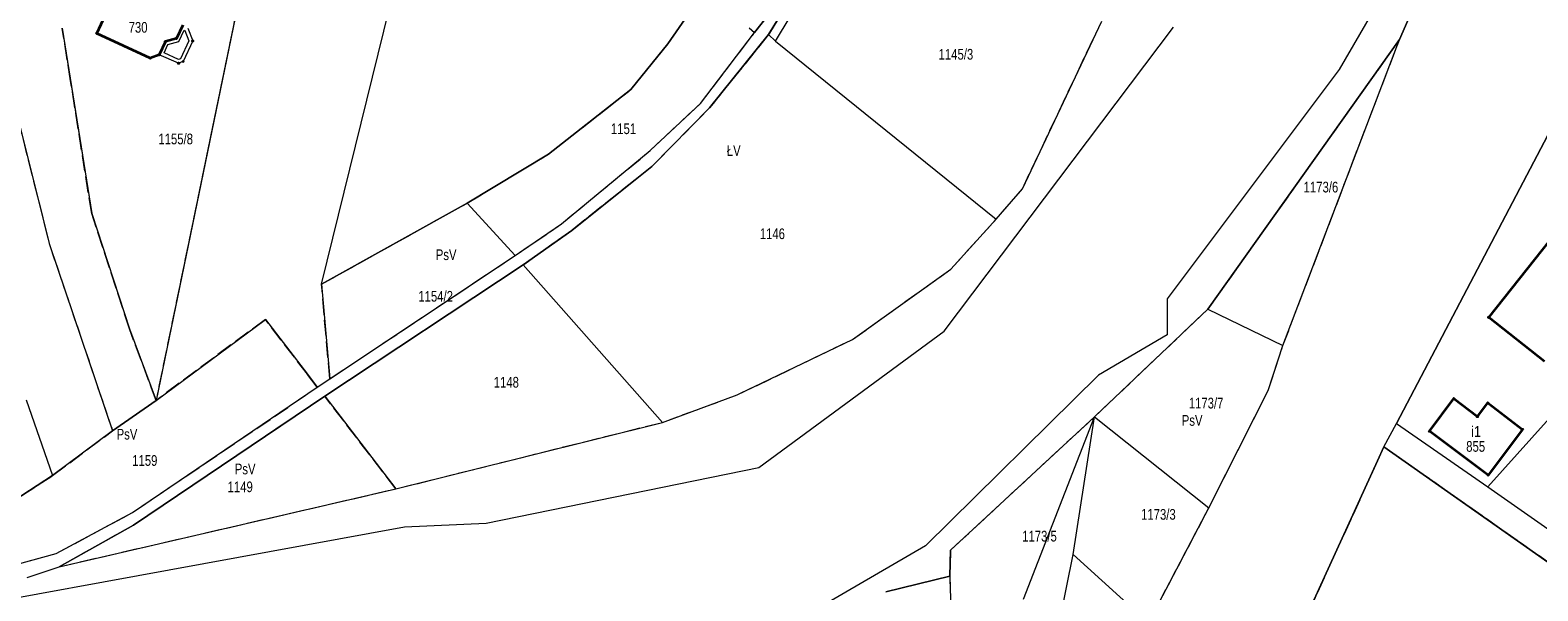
# Model space of a CAD drawing. Header units: metres. Extents: x 7496145 to 7500200, y 5498500 to 5502080.
# Tile 4 of 202: x 7496877 to 7497088, y 5499244 to 5499323. Entities that reach past the tile are written whole.
import ezdxf
from ezdxf.enums import TextEntityAlignment as Align

# ---------------------------------------------------------------- set-up
doc = ezdxf.new("R2010")
doc.units = ezdxf.units.M
doc.header["$MEASUREMENT"] = 0
for name, pattern in [('2.25_0.75', [3, 2.25, -0.75]), ('219-1000', [0]), ('egug-1000', [0])]:
    doc.linetypes.add(name, pattern=pattern)
doc.layers.get('0').update_dxf_attribs({"color": 2, "linetype": 'CONTINUOUS', "lineweight": 5})
for name, color, linetype in [('209-oznaczenie konturu klasyfikacyjnego', 7, 'CONTINUOUS'), ('211-numer działki ewidencyjnej', 7, 'CONTINUOUS'), ('217-kontur klasyfikacyjny', 7, 'CONTINUOUS'), ('218-kontur użytku gruntowego', 7, 'CONTINUOUS'), ('219-działka ewidencyjna', 7, 'CONTINUOUS'), ('312-budynek ewidencyjny', 7, 'CONTINUOUS'), ('312-oznaczenie budynku ewidencyjnego', 7, 'CONTINUOUS'), ('312-oznaczenie budynku ewidencyjnego-Atr117', 7, 'CONTINUOUS'), ('Punkt budynku', 7, 'CONTINUOUS'), ('taras', 7, 'CONTINUOUS')]:
    doc.layers.add(name, color=color, linetype=linetype)
doc.styles.get("Standard").update_dxf_attribs({"font": 'Working1250', "width": 0.75})

# ---------------------------------------------------------------- blocks, each defined once
blk = doc.blocks.new('PUNKTBUD')
at = {"color": 0}
blk.add_circle((0, 0), 0.09, dxfattribs=at)

msp = doc.modelspace()

# ---------------------------------------------------------------- linework, layer by layer
at = {"layer": '217-kontur klasyfikacyjny', "color": 3, "linetype": '2.25_0.75', "lineweight": 18, "flags": 128}
for points in [[(7496997.16, 5499349.72), (7496980.08, 5499322.11)], [(7496868.46, 5499336.51), (7496879.48, 5499292.71)], [(7496908.15, 5499337.6), (7496902.52, 5499310.29)], [(7496966.01, 5499320.8), (7496971.07, 5499328.17)], [(7496978.13, 5499322.38), (7496981.32, 5499326.43)], [(7497015.6, 5499300.52), (7497026.69, 5499323.97)], [(7496882.43, 5499315.61), (7496881.26, 5499322.99)], [(7496970.55, 5499312.45), (7496978.13, 5499322.38)], [(7496980.08, 5499322.11), (7496971.82, 5499311.83)], [(7497068.35, 5499321.42), (7497041.53, 5499283.66)], [(7497052.05, 5499278.58), (7497068.35, 5499321.42)], [(7496960.82, 5499314.4), (7496966.01, 5499320.8)], [(7496885.38, 5499297.04), (7496882.43, 5499315.61)], [(7496949.28, 5499305.37), (7496960.82, 5499314.4)], [(7496963.53, 5499305.86), (7496970.55, 5499312.45)], [(7496971.82, 5499311.83), (7496963.76, 5499303.64)], [(7496902.52, 5499310.29), (7496894.4, 5499270.9)], [(7496937.93, 5499298.52), (7496949.28, 5499305.37)], [(7496951.12, 5499295.61), (7496963.53, 5499305.86)], [(7496963.76, 5499303.64), (7496952.54, 5499294.68)], [(7497011.93, 5499296.28), (7497015.6, 5499300.52)], [(7496917.54, 5499287.15), (7496937.93, 5499298.52)], [(7496890.66, 5499280.9), (7496885.38, 5499297.04)], [(7497005.6, 5499289.27), (7497011.93, 5499296.28)], [(7496944.61, 5499291.17), (7496951.12, 5499295.61)], [(7496952.54, 5499294.68), (7496945.77, 5499289.86)], [(7496879.48, 5499292.71), (7496888.3, 5499266.65)], [(7496945.77, 5499289.86), (7496918.01, 5499271.47)], [(7496918.69, 5499273.91), (7496944.61, 5499291.17)], [(7496991.84, 5499279.44), (7497005.6, 5499289.27)], [(7496918.69, 5499273.91), (7496917.54, 5499287.15)], [(7497041.53, 5499283.66), (7497025.68, 5499268.61)], [(7496909.68, 5499282.23), (7496894.4, 5499270.9)], [(7496915.56, 5499274.55), (7496909.68, 5499282.23)], [(7496894.4, 5499270.9), (7496890.66, 5499280.9)], [(7496975.67, 5499271.66), (7496991.84, 5499279.44)], [(7497049.97, 5499272.27), (7497052.05, 5499278.58)], [(7496891.09, 5499255.2), (7496916.95, 5499272.73)], [(7496916.95, 5499272.73), (7496915.56, 5499274.55)], [(7496916.95, 5499272.73), (7496918.69, 5499273.91)], [(7496888.3, 5499266.65), (7496894.4, 5499270.9)], [(7496918.01, 5499271.47), (7496891.24, 5499253.44)], [(7496927.94, 5499258.52), (7496918.01, 5499271.47)], [(7496965.24, 5499267.83), (7496975.67, 5499271.66)], [(7497041.7, 5499255.87), (7497049.97, 5499272.27)], [(7497025.68, 5499268.61), (7497005.55, 5499249.94)], [(7496879.9, 5499260.38), (7496888.3, 5499266.65)], [(7496927.94, 5499258.52), (7496965.24, 5499267.83)], [(7497066.14, 5499264.4), (7497065.28, 5499262.42)], [(7497094.63, 5499244.4), (7497066.14, 5499264.4)], [(7497065.28, 5499262.42), (7497051.19, 5499231.6)], [(7496870.34, 5499254.19), (7496879.9, 5499260.38)], [(7496880.85, 5499247.62), (7496927.94, 5499258.52)], [(7497033.24, 5499239.78), (7497041.7, 5499255.87)], [(7496880.42, 5499249.47), (7496891.09, 5499255.2)], [(7496891.24, 5499253.44), (7496880.85, 5499247.62)], [(7496874.83, 5499247.94), (7496880.42, 5499249.47)], [(7497005.55, 5499249.94), (7497005.43, 5499246.29)], [(7497005.43, 5499246.29), (7497005.73, 5499236.68)]]:
    msp.add_lwpolyline(points, dxfattribs=at)
at = {"layer": '218-kontur użytku gruntowego', "color": 3, "linetype": 'egug-1000', "lineweight": 18, "flags": 128}
for points in [[(7497086.87, 5499363.69), (7497059.93, 5499317.19)], [(7497068.35, 5499321.42), (7497086.87, 5499363.69)], [(7496997.16, 5499349.72), (7496980.08, 5499322.11)], [(7496868.46, 5499336.51), (7496879.48, 5499292.71)], [(7496908.15, 5499337.6), (7496902.52, 5499310.29)], [(7496971.07, 5499328.17), (7496966.01, 5499320.8)], [(7496978.13, 5499322.38), (7496981.32, 5499326.43)], [(7497015.6, 5499300.52), (7497026.69, 5499323.97)], [(7496881.26, 5499322.99), (7496882.43, 5499315.61)], [(7496970.55, 5499312.45), (7496978.13, 5499322.38)], [(7496980.08, 5499322.11), (7496971.82, 5499311.83)], [(7497004.67, 5499280.61), (7497036.74, 5499323.13)], [(7497068.35, 5499321.42), (7497041.53, 5499283.66)], [(7497052.05, 5499278.58), (7497068.35, 5499321.42)], [(7496966.01, 5499320.8), (7496960.82, 5499314.4)], [(7497059.93, 5499317.19), (7497035.83, 5499285.13)], [(7496882.43, 5499315.61), (7496885.38, 5499297.04)], [(7496960.82, 5499314.4), (7496949.28, 5499305.37)], [(7496963.53, 5499305.86), (7496970.55, 5499312.45)], [(7496971.82, 5499311.83), (7496963.76, 5499303.64)], [(7496902.52, 5499310.29), (7496894.4, 5499270.9)], [(7497089.11, 5499308.04), (7497067.92, 5499267.67)], [(7496949.28, 5499305.37), (7496937.93, 5499298.52)], [(7496951.12, 5499295.61), (7496963.53, 5499305.86)], [(7496963.76, 5499303.64), (7496952.54, 5499294.68)], [(7497011.93, 5499296.28), (7497015.6, 5499300.52)], [(7496937.93, 5499298.52), (7496917.54, 5499287.15)], [(7496885.38, 5499297.04), (7496890.66, 5499280.9)], [(7497005.6, 5499289.27), (7497011.93, 5499296.28)], [(7496944.61, 5499291.17), (7496951.12, 5499295.61)], [(7496952.54, 5499294.68), (7496945.77, 5499289.86)], [(7496879.48, 5499292.71), (7496888.3, 5499266.65)], [(7496945.77, 5499289.86), (7496918.01, 5499271.47)], [(7496918.69, 5499273.91), (7496944.61, 5499291.17)], [(7496991.84, 5499279.44), (7497005.6, 5499289.27)], [(7496917.54, 5499287.15), (7496918.69, 5499273.91)], [(7497041.53, 5499283.66), (7497025.68, 5499268.61)], [(7497035.83, 5499285.13), (7497035.83, 5499280.08)], [(7496894.4, 5499270.9), (7496909.68, 5499282.23)], [(7496909.68, 5499282.23), (7496915.56, 5499274.55)], [(7496890.66, 5499280.9), (7496894.4, 5499270.9)], [(7496975.67, 5499271.66), (7496991.84, 5499279.44)], [(7496978.73, 5499261.51), (7497004.67, 5499280.61)], [(7497035.83, 5499280.08), (7497026.25, 5499274.44)], [(7497049.97, 5499272.27), (7497052.05, 5499278.58)], [(7496891.09, 5499255.2), (7496916.95, 5499272.73)], [(7496915.56, 5499274.55), (7496916.95, 5499272.73)], [(7496916.95, 5499272.73), (7496918.69, 5499273.91)], [(7497026.25, 5499274.44), (7497002.02, 5499250.56)], [(7496894.4, 5499270.9), (7496888.3, 5499266.65)], [(7496918.01, 5499271.47), (7496891.24, 5499253.44)], [(7496918.01, 5499271.47), (7496927.94, 5499258.52)], [(7496965.24, 5499267.83), (7496975.67, 5499271.66)], [(7497041.7, 5499255.87), (7497049.97, 5499272.27)], [(7497025.68, 5499268.61), (7497005.55, 5499249.94)], [(7496888.3, 5499266.65), (7496879.9, 5499260.38)], [(7496927.94, 5499258.52), (7496965.24, 5499267.83)], [(7497067.92, 5499267.67), (7497080.73, 5499258.79)], [(7497066.14, 5499264.4), (7497065.28, 5499262.42)], [(7497094.63, 5499244.4), (7497066.14, 5499264.4)], [(7497065.28, 5499262.42), (7497051.19, 5499231.6)], [(7496879.9, 5499260.38), (7496870.34, 5499254.19)], [(7496940.57, 5499253.73), (7496978.73, 5499261.51)], [(7496880.85, 5499247.62), (7496927.94, 5499258.52)], [(7497080.73, 5499258.79), (7497105.45, 5499241.49)], [(7497033.24, 5499239.78), (7497041.7, 5499255.87)], [(7496880.42, 5499249.47), (7496891.09, 5499255.2)], [(7496929.13, 5499253.22), (7496940.57, 5499253.73)], [(7496835.71, 5499236.15), (7496929.13, 5499253.22)], [(7496891.24, 5499253.44), (7496880.85, 5499247.62)], [(7496874.83, 5499247.94), (7496880.42, 5499249.47)], [(7497002.02, 5499250.56), (7496983.78, 5499239.91)], [(7497005.55, 5499249.94), (7497005.43, 5499246.29)], [(7496876.34, 5499246.11), (7496880.85, 5499247.62)], [(7496996.5, 5499244.09), (7497005.43, 5499246.29)], [(7497005.43, 5499246.29), (7497005.73, 5499236.68)]]:
    msp.add_lwpolyline(points, dxfattribs=at)
at = {"layer": '219-działka ewidencyjna', "color": 3, "linetype": '219-1000', "lineweight": 18, "flags": 128}
for points in [[(7497086.87, 5499363.69), (7497068.35, 5499321.42)], [(7496917.54, 5499287.15), (7496935.77, 5499361.24)], [(7496980.08, 5499322.11), (7496997.16, 5499349.72)], [(7496981.04, 5499321.19), (7496994.73, 5499343.9)], [(7496868.46, 5499336.51), (7496879.48, 5499292.71)], [(7496908.15, 5499337.6), (7496894.4, 5499270.9)], [(7496966.01, 5499320.8), (7496971.07, 5499328.17)], [(7496981.32, 5499326.43), (7496978.13, 5499322.38)], [(7497015.6, 5499300.52), (7497026.69, 5499323.97)], [(7497015.6, 5499300.52), (7497026.69, 5499323.97)], [(7496881.26, 5499322.99), (7496885.38, 5499297.04)], [(7496970.55, 5499312.45), (7496978.13, 5499322.38)], [(7496971.82, 5499311.83), (7496980.08, 5499322.11)], [(7496977.37, 5499323.02), (7496978.13, 5499322.38)], [(7496980.08, 5499322.11), (7496981.04, 5499321.19)], [(7496981.04, 5499321.19), (7497011.93, 5499296.28)], [(7497041.53, 5499283.66), (7497068.35, 5499321.42)], [(7497041.53, 5499283.66), (7497068.35, 5499321.42)], [(7497052.05, 5499278.58), (7497068.35, 5499321.42)], [(7497052.05, 5499278.58), (7497068.35, 5499321.42)], [(7496960.82, 5499314.4), (7496966.01, 5499320.8)], [(7496949.28, 5499305.37), (7496960.82, 5499314.4)], [(7496963.53, 5499305.86), (7496970.55, 5499312.45)], [(7496963.76, 5499303.64), (7496971.82, 5499311.83)], [(7497067.92, 5499267.67), (7497089.11, 5499308.04)], [(7497067.92, 5499267.67), (7497089.11, 5499308.04)], [(7496937.93, 5499298.52), (7496949.28, 5499305.37)], [(7496951.12, 5499295.61), (7496963.53, 5499305.86)], [(7496952.54, 5499294.68), (7496963.76, 5499303.64)], [(7497011.93, 5499296.28), (7497015.6, 5499300.52)], [(7497011.93, 5499296.28), (7497015.6, 5499300.52)], [(7496917.54, 5499287.15), (7496937.93, 5499298.52)], [(7496937.93, 5499298.52), (7496944.61, 5499291.17)], [(7496885.38, 5499297.04), (7496890.66, 5499280.9)], [(7497005.6, 5499289.27), (7497011.93, 5499296.28)], [(7497005.6, 5499289.27), (7497011.93, 5499296.28)], [(7496944.61, 5499291.17), (7496951.12, 5499295.61)], [(7496945.77, 5499289.86), (7496952.54, 5499294.68)], [(7496879.48, 5499292.71), (7496888.3, 5499266.65)], [(7496918.01, 5499271.47), (7496945.77, 5499289.86)], [(7496918.69, 5499273.91), (7496944.61, 5499291.17)], [(7496945.77, 5499289.86), (7496965.24, 5499267.83)], [(7496991.84, 5499279.44), (7497005.6, 5499289.27)], [(7496991.84, 5499279.44), (7497005.6, 5499289.27)], [(7496917.54, 5499287.15), (7496918.69, 5499273.91)], [(7497025.68, 5499268.61), (7497041.53, 5499283.66)], [(7497025.68, 5499268.61), (7497041.53, 5499283.66)], [(7497041.53, 5499283.66), (7497052.05, 5499278.58)], [(7496894.4, 5499270.9), (7496909.68, 5499282.23)], [(7496909.68, 5499282.23), (7496915.56, 5499274.55)], [(7496890.66, 5499280.9), (7496894.4, 5499270.9)], [(7496975.67, 5499271.66), (7496991.84, 5499279.44)], [(7496975.67, 5499271.66), (7496991.84, 5499279.44)], [(7497049.97, 5499272.27), (7497052.05, 5499278.58)], [(7497049.97, 5499272.27), (7497052.05, 5499278.58)], [(7497080.73, 5499258.79), (7497097.14, 5499277.07)], [(7496891.09, 5499255.2), (7496916.95, 5499272.73)], [(7496915.56, 5499274.55), (7496916.95, 5499272.73)], [(7496916.95, 5499272.73), (7496918.69, 5499273.91)], [(7496876.2, 5499270.98), (7496879.9, 5499260.38)], [(7496888.3, 5499266.65), (7496894.4, 5499270.9)], [(7496891.24, 5499253.44), (7496918.01, 5499271.47)], [(7496918.01, 5499271.47), (7496927.94, 5499258.52)], [(7496965.24, 5499267.83), (7496975.67, 5499271.66)], [(7496965.24, 5499267.83), (7496975.67, 5499271.66)], [(7497041.7, 5499255.87), (7497049.97, 5499272.27)], [(7497041.7, 5499255.87), (7497049.97, 5499272.27)], [(7497005.55, 5499249.94), (7497025.68, 5499268.61)], [(7497005.55, 5499249.94), (7497025.68, 5499268.61)], [(7497015.77, 5499243.07), (7497025.68, 5499268.61)], [(7497022.69, 5499249.35), (7497025.68, 5499268.61)], [(7497025.68, 5499268.61), (7497041.7, 5499255.87)], [(7496927.94, 5499258.52), (7496965.24, 5499267.83)], [(7496927.94, 5499258.52), (7496965.24, 5499267.83)], [(7497066.14, 5499264.4), (7497067.92, 5499267.67)], [(7497067.92, 5499267.67), (7497080.73, 5499258.79)], [(7497065.28, 5499262.42), (7497066.14, 5499264.4)], [(7497065.28, 5499262.42), (7497066.14, 5499264.4)], [(7497066.14, 5499264.4), (7497094.63, 5499244.4)], [(7497051.19, 5499231.6), (7497065.28, 5499262.42)], [(7497051.19, 5499231.6), (7497065.28, 5499262.42)], [(7496870.34, 5499254.19), (7496879.9, 5499260.38)], [(7496880.85, 5499247.62), (7496927.94, 5499258.52)], [(7496880.85, 5499247.62), (7496927.94, 5499258.52)], [(7497080.73, 5499258.79), (7497105.45, 5499241.49)], [(7497033.24, 5499239.78), (7497041.7, 5499255.87)], [(7497033.24, 5499239.78), (7497041.7, 5499255.87)], [(7496880.42, 5499249.47), (7496891.09, 5499255.2)], [(7496880.85, 5499247.62), (7496891.24, 5499253.44)], [(7496874.83, 5499247.94), (7496880.42, 5499249.47)], [(7497005.43, 5499246.29), (7497005.55, 5499249.94)], [(7497005.43, 5499246.29), (7497005.55, 5499249.94)], [(7496876.34, 5499246.11), (7496880.85, 5499247.62)], [(7496876.34, 5499246.11), (7496880.85, 5499247.62)], [(7497015.46, 5499213.54), (7497022.69, 5499249.35)], [(7497022.69, 5499249.35), (7497033.24, 5499239.78)], [(7497005.43, 5499246.29), (7496996.5, 5499244.09)], [(7497005.43, 5499246.29), (7496996.5, 5499244.09)], [(7497005.43, 5499246.29), (7497005.73, 5499236.68)]]:
    msp.add_lwpolyline(points, dxfattribs=at)
at = {"layer": '312-budynek ewidencyjny', "color": 7, "linetype": 'Continuous', "lineweight": 35, "flags": 128}
for points in [[(7496886.1, 5499322.26), (7496890.35, 5499331.42)], [(7496898.12, 5499323.43), (7496897.23, 5499321.56)], [(7496893.58, 5499318.8), (7496886.1, 5499322.26)], [(7496895.69, 5499321.13), (7496894.83, 5499319.28)], [(7496897.23, 5499321.56), (7496895.69, 5499321.13)], [(7496894.83, 5499319.28), (7496893.58, 5499318.8)], [(7497080.83, 5499282.51), (7497091.56, 5499296.04)], [(7497088.64, 5499276.33), (7497080.83, 5499282.51)], [(7497072.56, 5499266.58), (7497075.95, 5499271.15)], [(7497075.95, 5499271.15), (7497079.26, 5499268.63)], [(7497079.26, 5499268.63), (7497080.71, 5499270.54)], [(7497080.71, 5499270.54), (7497085.55, 5499266.85)], [(7497080.76, 5499260.45), (7497072.56, 5499266.58)], [(7497085.55, 5499266.85), (7497080.76, 5499260.45)]]:
    msp.add_lwpolyline(points, dxfattribs=at)
at = {"layer": 'taras', "color": 0, "lineweight": 18}
for p, q in [((7496897.23, 5499321.56), (7496898.12, 5499323.43)), ((7496894.83, 5499319.28), (7496895.69, 5499321.13)), ((7496895.69, 5499321.13), (7496897.23, 5499321.56)), ((7496896.05, 5499320.71), (7496897.58, 5499321.14)), ((7496897.58, 5499321.14), (7496898.33, 5499322.71)), ((7496898.97, 5499321.23), (7496897.81, 5499318.72)), ((7496899.51, 5499321.21), (7496898.18, 5499318.33)), ((7496898.33, 5499322.71), (7496898.43, 5499322.65)), ((7496898.43, 5499322.65), (7496898.97, 5499321.23)), ((7496898.84, 5499322.99), (7496899.51, 5499321.21)), ((7496897.54, 5499318.08), (7496894.83, 5499319.28)), ((7496895.5, 5499319.53), (7496896.05, 5499320.71)), ((7496897.55, 5499318.62), (7496895.5, 5499319.53)), ((7496898.18, 5499318.33), (7496897.54, 5499318.08)), ((7496897.81, 5499318.72), (7496897.55, 5499318.62))]:
    msp.add_line(p, q, dxfattribs=at)

# ---------------------------------------------------------------- block references
at = {"layer": 'Punkt budynku', "color": 5, "linetype": 'Continuous', "lineweight": 13}
for p in [(7496886.1, 5499322.26), (7496895.69, 5499321.13), (7496897.23, 5499321.56), (7496899.51, 5499321.21), (7496894.83, 5499319.28), (7496893.58, 5499318.8), (7496897.54, 5499318.08), (7496898.18, 5499318.33), (7497080.83, 5499282.51), (7497075.95, 5499271.15), (7497080.71, 5499270.54), (7497079.26, 5499268.63), (7497072.56, 5499266.58), (7497085.55, 5499266.85), (7497080.76, 5499260.45)]:
    msp.add_blockref('PUNKTBUD', p, dxfattribs=at)

# ---------------------------------------------------------------- texts
at = {"layer": '209-oznaczenie konturu klasyfikacyjnego', "color": 3, "linetype": 'Continuous', "lineweight": 18, "width": 0.79}
for s, p in [('ŁV', (7496974.24, 5499305.12)), ('PsV', (7496933.52, 5499290.54)), ('PsV', (7497037.89, 5499267.35)), ('PsV', (7496888.87, 5499265.42)), ('PsV', (7496905.4, 5499260.55))]:
    msp.add_text(s, height=1.5, dxfattribs=at).set_placement(p)
at = {"layer": '211-numer działki ewidencyjnej', "color": 3, "linetype": 'Continuous', "lineweight": 18, "width": 0.79}
for s, p in [('1145/3', (7497003.87, 5499320.09)), ('1151', (7496958.03, 5499309.67)), ('1146', (7496978.85, 5499294.97)), ('1154/2', (7496931.08, 5499286.22)), ('1148', (7496941.63, 5499274.19)), ('1159', (7496891.05, 5499263.24)), ('1149', (7496904.4, 5499259.55)), ('1173/5', (7497015.56, 5499252.65))]:
    msp.add_text(s, height=1.5, dxfattribs=at).set_placement(p, align=Align.TOP_LEFT)
for s, p in [('1155/8', (7496894.71, 5499306.74)), ('1173/6', (7497054.94, 5499300)), ('1173/7', (7497038.87, 5499269.77)), ('1173/3', (7497032.2, 5499254.2))]:
    msp.add_text(s, height=1.5, dxfattribs=at).set_placement(p)
at = {"layer": '312-oznaczenie budynku ewidencyjnego', "color": 7, "linetype": 'Continuous', "lineweight": 18, "width": 0.79}
for s, p in [('730', (7496890.55, 5499323.86)), ('855', (7497077.69, 5499265.21))]:
    msp.add_text(s, height=1.5, dxfattribs=at).set_placement(p, align=Align.TOP_LEFT)
at = {"layer": '312-oznaczenie budynku ewidencyjnego-Atr117', "color": 7, "width": 0.9}
msp.add_text('i1', height=1.5, dxfattribs=at).set_placement((7497079.06, 5499265.8), align=Align.CENTER)

doc.saveas('drawing.dxf')
